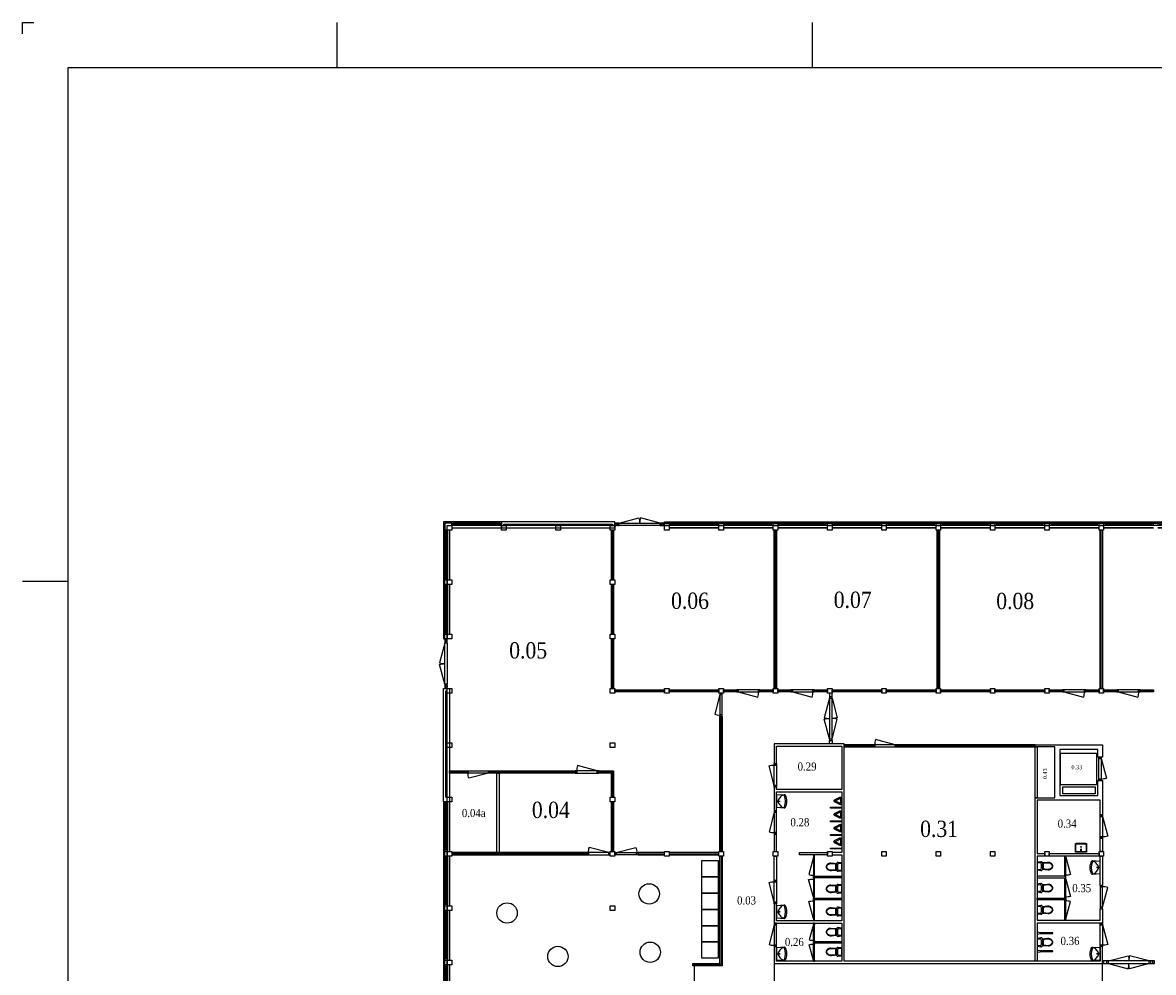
# Model space of a CAD drawing. Header units: millimetres. Extents: x 0 to 118900, y 0 to 84100.
# Tile 2 of 5: x 0 to 49964, y 42136 to 84100. Entities that reach past the tile are written whole.
import ezdxf
from ezdxf.enums import TextEntityAlignment as Align

# ---------------------------------------------------------------- set-up
doc = ezdxf.new("R2010")
doc.units = ezdxf.units.MM
doc.linetypes.add('DASHED', pattern=[19.05, 12.7, -6.35])
doc.linetypes.add('HIDDEN', pattern=[9.525, 6.35, -3.175])
for name, color, linetype in [('00---0--FM-RUIMTENR', 7, 'Continuous'), ('AL21----_BUITENWAND', 3, 'Continuous'), ('AL22----_BINNENWAND', 3, 'Continuous'), ('AL23----_VLOEREN', 8, 'HIDDEN'), ('AL28----_Constructie', 4, 'Continuous'), ('AL31----_BUITENKOZIJN', 2, 'Continuous'), ('AL31A---_Deuren-Ramen', 1, 'Continuous'), ('AL32----_BINNENKOZIJN', 7, 'Continuous'), ('AL38----_INBOUWPAKKET', 2, 'Continuous'), ('AL66----_Transportinstallatie', 7, 'Continuous'), ('AL72----_INRGebruiksrmt', 9, 'Continuous'), ('AL74----_INRsanitair', 251, 'Continuous'), ('AL82----_INVGebruiksrmt', 43, 'Continuous'), ('BA$2A---_KADER', 7, 'Continuous')]:
    doc.layers.add(name, color=color, linetype=linetype)
doc.styles.add('FM_TEKST', font='GARA.TTF', dxfattribs={"height": 1})

# ---------------------------------------------------------------- blocks, each defined once
blk = doc.blocks.new('SNIJHOEK')
for p, q in [((0, 5), (0, 0)), ((0, 0), (5, 0))]:
    blk.add_line(p, q)
blk = doc.blocks.new('$K-A0H')
for p, q in [((139, 821), (139, 841)), ((349, 821), (349, 841)), ((20, 594), (0, 594))]:
    blk.add_line(p, q)
at = {"color": 6}
blk.add_lwpolyline([(1169, 20), (1169, 821), (20, 821), (20, 20)], close=True, dxfattribs=at)
at = {"xscale": -1, "rotation": 180}
blk.add_blockref('SNIJHOEK', (0, 841), dxfattribs=at)
blk = doc.blocks.new('$STIJL')
at = {"color": 0, "linetype": 'ByBlock'}
for p, q in [((1, 1), (0, 1)), ((0, 1), (0, 0)), ((0, 0), (1, 0)), ((1, 1), (1, 0))]:
    blk.add_line(p, q, dxfattribs=at)
blk = doc.blocks.new('Kolom200')
at = {"layer": 'AL28----_Constructie'}
blk.add_lwpolyline([(-100, 100), (100, 100), (100, -100), (-100, -100)], close=True, dxfattribs=at)
blk = doc.blocks.new('std-bkz')
at = {"layer": 'AL31----_BUITENKOZIJN'}
for points in [[(2133, 114), (67, 114)], [(2133, 57), (67, 57)], [(2133, 0), (67, 0)]]:
    blk.add_lwpolyline(points, dxfattribs=at)
at = {"layer": 'AL32----_BINNENKOZIJN'}
blk.add_lwpolyline([(0, -100), (2200, -100)], dxfattribs=at)
at = {"layer": 'AL31----_BUITENKOZIJN', "xscale": -67, "yscale": 114, "zscale": 67}
blk.add_blockref('$STIJL', (67, 0), dxfattribs=at)
at = {"layer": 'AL31----_BUITENKOZIJN', "xscale": -67, "yscale": 114, "zscale": 67, "rotation": 180}
blk.add_blockref('$STIJL', (2133, 114), dxfattribs=at)
blk = doc.blocks.new('std-bkz+')
at = {"layer": 'AL21----_BUITENWAND'}
blk.add_lwpolyline([(-114, 200), (0, 200), (0, 0), (-114, 0)], close=True, dxfattribs=at)
at = {"layer": 'AL32----_BINNENKOZIJN'}
blk.add_lwpolyline([(100, 2400), (100, 200)], dxfattribs=at)
at = {"layer": 'AL31----_BUITENKOZIJN', "rotation": 90}
blk.add_blockref('std-bkz', (0, 200), dxfattribs=at)
blk = doc.blocks.new('NU')
at = {"layer": 'AL31----_BUITENKOZIJN'}
for points in [[(-114, 2133), (-114, 2067)], [(-114, 200), (-114, 2000)], [(-57, 2133), (-57, 2067)], [(0, 2067), (0, 2133)], [(0, 2000), (0, 200)], [(-114, 133), (-114, 67)], [(-57, 67), (-57, 133)], [(0, 133), (0, 67)]]:
    blk.add_lwpolyline(points, dxfattribs=at)
at = {"layer": 'AL31A---_Deuren-Ramen'}
for points in [[(-114, 2000), (-347, 1131, 0.065543), (-114, 1100, 0.065543)], [(-114, 200), (-347, 1069, -0.065543), (-114, 1100, -0.065543)]]:
    blk.add_lwpolyline(points, format="xyb", dxfattribs=at)
at = {"layer": 'AL31----_BUITENKOZIJN', "xscale": 67, "yscale": 114, "zscale": 67, "rotation": 270}
for p in [(-114, 2200), (-114, 2067), (-114, 200), (-114, 67)]:
    blk.add_blockref('$STIJL', p, dxfattribs=at)
blk = doc.blocks.new('deur_dblklp')
at = {"layer": 'AL31A---_Deuren-Ramen'}
for points in [[(267, 114), (1137, 347, -0.065543), (1167, 114, -0.065543)], [(267, 0), (1137, -233, 0.065543), (1167, 0, 0.065543)], [(2067, 114), (1198, 347, 0.065543), (1167, 114, 0.065543)], [(2067, 0), (1198, -233, -0.065543), (1167, 0, -0.065543)]]:
    blk.add_lwpolyline(points, format="xyb", dxfattribs=at)
at = {"layer": 'AL32----_BINNENKOZIJN'}
for points in [[(200, 114), (67, 114)], [(67, 0), (200, 0)], [(2067, 114), (267, 114)], [(267, 0), (2067, 0)], [(2233, 114), (2104, 114)], [(2104, 0), (2233, 0)]]:
    blk.add_lwpolyline(points, dxfattribs=at)
at = {"layer": 'AL32----_BINNENKOZIJN', "xscale": 67, "yscale": 114, "zscale": 67, "rotation": 180}
for p in [(67, 114), (267, 114), (2134, 114), (2300, 114)]:
    blk.add_blockref('$STIJL', p, dxfattribs=at)
blk = doc.blocks.new('Deur')
at = {"layer": 'AL31A---_Deuren-Ramen'}
blk.add_lwpolyline([(967, -100), (98, -333, -0.114061), (67, -100, 3.492712)], format="xyb", dxfattribs=at)
at = {"layer": 'AL32----_BINNENKOZIJN'}
for points in [[(0, 0), (67, 0), (67, -100), (0, -100)], [(67, 0), (967, 0), (967, -100), (67, -100)], [(967, 0), (1034, 0), (1034, -100), (967, -100)]]:
    blk.add_lwpolyline(points, close=True, dxfattribs=at)
blk = doc.blocks.new('FM_RM3')
for tag, p, flags in [('RUIMTESOORT', (-578, -1278), 1), ('BEDRIJFSORGAAN', (-594, -1413), 1), ('OPPERVLAKTE', (-579, -1540), 9), ('OMTREK', (-577, -1672), 9), ('HANDLE', (-580, -1799), 9), ('VLRHANDLE', (-585, -1920), 9), ('HANDLEBLOK', (-580, -2038), 9)]:
    blk.add_attdef(tag, p, '', height=100, dxfattribs=dict(flags=flags))
at = {"layer": '00---0--FM-RUIMTENR', "style": 'FM_TEKST'}
blk.add_attdef('RUIMTENR', text='', height=360, dxfattribs=at).set_placement((0, 0), align=Align.MIDDLE_CENTER)
blk = doc.blocks.new('*U60')
at = {"layer": 'AL74----_INRsanitair'}
blk.add_lwpolyline([(186, -10), (210, -153, -0.414214), (139, -224), (-139, -224, -0.414214), (-210, -153), (-186, -10)], format="xyb", close=True, dxfattribs=at)
for points in [[(154, -225), (176, -455, -0.199821), (125, -620, -0.221179), (-1, -679, -0.227308), (-126, -620, -0.168618), (-178, -477), (-155, -222)], [(147, -10), (158, -135, -0.390566), (141, -157, -0.100699), (-141, -157, -0.390566), (-158, -135), (-147, -10)], [(134, -290), (150, -457, -0.199821), (105, -603, -0.221179), (-1, -653, -0.227308), (-106, -603, -0.166979), (-152, -477), (-135, -290)]]:
    blk.add_lwpolyline(points, format="xyb", dxfattribs=at)
blk.add_lwpolyline([(159, -314), (97, -254), (-98, -254), (-160, -314)], dxfattribs=at)
blk = doc.blocks.new('*U61')
at = {"layer": 'AL74----_INRsanitair'}
for points in [[(163, -82), (45, -318, -0.61604), (-45, -318), (-163, -82, -0.558484), (-119, -10), (119, -10, -0.558484)], [(763, -82), (645, -318, -0.61604), (555, -318), (437, -82, -0.558484), (481, -10), (719, -10, -0.558484)], [(1363, -82), (1245, -318, -0.61604), (1155, -318), (1037, -82, -0.558484), (1081, -10), (1319, -10, -0.558484)], [(1963, -82), (1845, -318, -0.61604), (1755, -318), (1637, -82, -0.558484), (1681, -10), (1919, -10, -0.558484)]]:
    blk.add_lwpolyline(points, format="xyb", close=True, dxfattribs=at)
for points in [[(119, -60), (0, -296), (-119, -60)], [(280, -500), (280, -10), (320, -10), (320, -500)], [(719, -60), (600, -296), (481, -60)], [(880, -500), (880, -10), (920, -10), (920, -500)], [(1319, -60), (1200, -296), (1081, -60)], [(1480, -500), (1480, -10), (1520, -10), (1520, -500)], [(1919, -60), (1800, -296), (1681, -60)], [(2080, -500), (2080, -10), (2120, -10), (2120, -500)]]:
    blk.add_lwpolyline(points, close=True, dxfattribs=at)
blk = doc.blocks.new('*U62')
at = {"layer": 'AL74----_INRsanitair'}
for p, q in [((-23, -139), (23, -139)), ((0, -10), (0, -166))]:
    blk.add_line(p, q, dxfattribs=at)
for points in [[(-281, -10), (281, -10), (306, -333, -0.314812), (279, -379, -0.218443), (-279, -379, -0.294342), (-306, -333)], [(-252, -347, 0.191256), (252, -347, 0.355255), (274, -305, 0.125397), (226, -205, 0.094142), (76, -92, 0.310257), (-76, -92, 0.094142), (-226, -205, 0.125397), (-274, -305, 0.356706)]]:
    blk.add_lwpolyline(points, format="xyb", close=True, dxfattribs=at)
blk = doc.blocks.new('*U63')
at = {"layer": 'AL74----_INRsanitair'}
for points in [[(250, -10), (250, -366, -0.414214), (206, -410), (-206, -410, -0.414214), (-250, -366), (-250, -10)], [(206, -385), (-206, -385, -0.414214), (-225, -366), (-225, -54, -0.414214), (-206, -35), (206, -35, -0.414214), (225, -54), (225, -366, -0.414214)]]:
    blk.add_lwpolyline(points, format="xyb", close=True, dxfattribs=at)
for points in [[(16, -42), (-16, -42), (-16, -35), (16, -35)], [(-6, -42), (6, -42), (6, -144), (-6, -144)]]:
    blk.add_lwpolyline(points, close=True, dxfattribs=at)
blk.add_lwpolyline([(6, -144, -2.169968), (-6, -144, 4.957185)], format="xyb", dxfattribs=at)
blk.add_circle((0, -251), 16.4, dxfattribs=at)
blk = doc.blocks.new('*U66')
at = {"layer": 'AL74----_INRsanitair'}
blk.add_lwpolyline([(186, -10), (210, -153, -0.414214), (139, -224), (-139, -224, -0.414214), (-210, -153), (-186, -10)], format="xyb", close=True, dxfattribs=at)
for points in [[(154, -225), (176, -455, -0.199821), (125, -620, -0.221179), (-1, -679, -0.227308), (-126, -620, -0.168618), (-178, -477), (-155, -222)], [(147, -10), (158, -135, -0.390566), (141, -157, -0.100699), (-141, -157, -0.390566), (-158, -135), (-147, -10)], [(134, -290), (150, -457, -0.199821), (105, -603, -0.221179), (-1, -653, -0.227308), (-106, -603, -0.166979), (-152, -477), (-135, -290)]]:
    blk.add_lwpolyline(points, format="xyb", dxfattribs=at)
blk.add_lwpolyline([(159, -314), (97, -254), (-98, -254), (-160, -314)], dxfattribs=at)
blk = doc.blocks.new('*U64')
at = {"layer": 'AL74----_INRsanitair'}
for points in [[(-346, -10), (-364, -131), (-433, -131), (-454, -10), (-346, -10)], [(159, -314), (97, -254), (-98, -254), (-160, -314)], [(454, -10), (436, -131), (367, -131), (346, -10), (454, -10)]]:
    blk.add_lwpolyline(points, dxfattribs=at)
for points in [[(-384, -131), (-413, -131), (-413, -690), (-384, -690)], [(416, -131), (387, -131), (387, -690), (416, -690)]]:
    blk.add_lwpolyline(points, close=True, dxfattribs=at)
blk.add_lwpolyline([(186, -10), (210, -153, -0.414214), (139, -224), (-139, -224, -0.414214), (-210, -153), (-186, -10)], format="xyb", close=True, dxfattribs=at)
for points in [[(154, -225), (176, -455, -0.199821), (125, -620, -0.221179), (-1, -679, -0.227308), (-126, -620, -0.168618), (-178, -477), (-155, -222)], [(147, -10), (158, -135, -0.390566), (141, -157, -0.100699), (-141, -157, -0.390566), (-158, -135), (-147, -10)], [(134, -290), (150, -457, -0.199821), (105, -603, -0.221179), (-1, -653, -0.227308), (-106, -603, -0.166979), (-152, -477), (-135, -290)]]:
    blk.add_lwpolyline(points, format="xyb", dxfattribs=at)

msp = doc.modelspace()

# ---------------------------------------------------------------- linework, layer by layer
at = {"layer": 'AL21----_BUITENWAND'}
for points in [[(18764, 61877), (18964, 61877), (18964, 61991), (18650, 61991), (18650, 61677), (18764, 61677)], [(21164, 61947), (21164, 61777), (26164, 61777), (26164, 61877), (26164, 62047), (21164, 62047)], [(26066, 61947), (26066, 61877), (21264, 61877), (21264, 61947)], [(18764, 49677), (18594, 49677), (18594, 54677), (18764, 54677), (18864, 54677), (18864, 49677)], [(18694, 54577), (18694, 49877)]]:
    msp.add_lwpolyline(points, close=True, dxfattribs=at)
for points in [[(21264, 61947), (26066, 61947)], [(18694, 54577), (18764, 54577)], [(18764, 49877), (18764, 54577)], [(18694, 49877), (18764, 49877)]]:
    msp.add_lwpolyline(points, dxfattribs=at)
at = {"layer": 'AL22----_BINNENWAND'}
for points in [[(36294, 42627), (36294, 47427), (36294, 52227), (36194, 52227), (33214, 52227), (33214, 51360), (33314, 51360), (33314, 52127), (36194, 52127), (36194, 50211), (33314, 50211), (33314, 50326), (33214, 50326), (33214, 49281), (33214, 49281), (33314, 49281), (33314, 50111), (36194, 50111), (36194, 47427), (35764, 47427), (35764, 47327), (36194, 47327), (36194, 46382), (36194, 46382), (36194, 46312), (36194, 46312), (36194, 45412), (36194, 45412), (36194, 45412), (36194, 45342), (36194, 44407), (33314, 44407), (33314, 45165), (33214, 45165), (33214, 44307), (33314, 44307), (36194, 44307), (36194, 43502), (36194, 43502), (36194, 43502), (36194, 43432), (36194, 42627), (33314, 42627), (33314, 43273), (33214, 43273), (33214, 42527), (47714, 42527), (47714, 43273), (47614, 43273), (47614, 42627)], [(44734, 42627), (44734, 49847), (45614, 49847), (45614, 52097), (44734, 52097), (44734, 52197), (47714, 52197), (47714, 51647), (47504, 51647), (47504, 51987), (45824, 51987), (45824, 49957), (47504, 49957), (47504, 50613), (47714, 50613), (47714, 49094), (47614, 49094), (47614, 49747), (44834, 49747), (44834, 47387), (45164, 47387), (45164, 47277), (44834, 47277), (44834, 44447), (47614, 44447), (47614, 44947), (47714, 44947), (47714, 44307), (44834, 44307), (44834, 42627)], [(44834, 49847), (44734, 49847), (44734, 52097), (44834, 52097)], [(47614, 48060), (47714, 48060), (47714, 47477), (47614, 47477)], [(33214, 46199), (33214, 47277), (33314, 47277), (33314, 46199)], [(34331, 47427), (35564, 47427), (35564, 47327), (34331, 47327)], [(45364, 47387), (47564, 47387), (47564, 47277), (45364, 47277)], [(47614, 47277), (47714, 47277), (47714, 45981), (47614, 45981)]]:
    msp.add_lwpolyline(points, close=True, dxfattribs=at)
for points in [[(33214, 48247), (33214, 47477), (33314, 47477), (33314, 48247)], [(33314, 48247), (33214, 48247)]]:
    msp.add_lwpolyline(points, dxfattribs=at)
at = {"layer": 'AL23----_VLOEREN'}
msp.add_lwpolyline([(33214, 42527), (33214, 37386), (47714, 37386), (47714, 42527)], dxfattribs=at)
at = {"layer": 'AL23----_VLOEREN', "flags": 128}
msp.add_lwpolyline([(29689, 31791), (29689, 42427)], dxfattribs=at)
at = {"layer": 'AL31A---_Deuren-Ramen'}
for points in [[(21164, 62047), (18594, 62047), (18594, 56877), (18650, 56877)], [(28364, 61991), (28364, 62047), (52564, 62047), (52564, 61991)], [(18594, 49677), (18594, 40077), (18650, 40077)]]:
    msp.add_lwpolyline(points, dxfattribs=at)
for points in [[(35650, 54254), (35417, 53385, 0.065543), (35650, 53354, 0.065543)], [(35764, 54254), (35997, 53385, -0.065543), (35764, 53354, -0.065543)], [(35650, 52454), (35417, 53324, -0.065543), (35650, 53354, -0.065543)], [(35764, 52454), (35997, 53324, 0.065543), (35764, 53354, 0.065543)], [(34939, 47227), (34733, 46459, 0.065543), (34939, 46432, 0.065543)], [(46090, 47227), (46295, 46459, -0.065543), (46090, 46432, -0.065543)], [(34939, 45462), (34732, 46235, -0.065543), (34939, 46262, -0.065543)], [(46090, 46262), (46297, 45489, -0.065543), (46090, 45462, -0.065543)], [(34939, 44497), (34733, 45265, -0.065543), (34939, 45292, -0.065543)], [(46090, 44497), (46295, 45265, 0.065543), (46090, 45292, 0.065543)], [(34939, 44257), (34757, 43576, 0.065543), (34939, 43552, 0.065543)], [(34939, 42677), (34757, 43358, -0.065543), (34939, 43382, -0.065543)]]:
    msp.add_lwpolyline(points, format="xyb", dxfattribs=at)
at = {"layer": 'AL32----_BINNENKOZIJN'}
for points in [[(35650, 54321), (35764, 54321), (35764, 54477), (35650, 54477)], [(35650, 52387), (35764, 52387), (35764, 52227), (35650, 52227)]]:
    msp.add_lwpolyline(points, close=True, dxfattribs=at)
for points in [[(35650, 54254), (35650, 52454)], [(35764, 52454), (35764, 54254)], [(34939, 47227), (34939, 46432)], [(34989, 46432), (34989, 47227)], [(46040, 47227), (46040, 46432)], [(46090, 46432), (46090, 47227)], [(34939, 46262), (34939, 45462)], [(34989, 45462), (34989, 46262)], [(46040, 46262), (46040, 45462)], [(46090, 45462), (46090, 46262)], [(34939, 45292), (34939, 44497)], [(34989, 44497), (34989, 45292)], [(46040, 45292), (46040, 44497)], [(46090, 44497), (46090, 45292)], [(34939, 43552), (34939, 44257)], [(34989, 43552), (34989, 44257)], [(34939, 42677), (34939, 43382)], [(34989, 42677), (34989, 43382)]]:
    msp.add_lwpolyline(points, dxfattribs=at)
at = {"layer": 'AL38----_INBOUWPAKKET'}
for points in [[(26014, 59477), (26014, 61677), (26114, 61677), (26114, 59477), (26014, 59477)], [(26064, 59477), (26064, 61677)], [(33214, 54677), (33214, 61677), (33314, 61677), (33314, 54677), (33214, 54677)], [(33264, 54677), (33264, 61677)], [(40414, 54677), (40414, 61677), (40514, 61677), (40514, 54677), (40414, 54677)], [(40464, 54677), (40464, 61677)], [(47614, 54677), (47614, 61677), (47714, 61677), (47714, 54677), (47614, 54677)], [(47664, 54677), (47664, 61677)], [(26014, 57077), (26014, 59277), (26114, 59277), (26114, 57077), (26014, 57077)], [(26064, 57077), (26064, 59277)], [(26014, 54677), (26014, 56877), (26114, 56877), (26114, 54677), (26014, 54677)], [(26064, 54677), (26064, 56877)], [(28364, 54527), (26164, 54527), (26164, 54627), (28364, 54627), (28364, 54527)], [(26164, 54577), (28364, 54577)], [(30764, 54527), (28564, 54527), (28564, 54627), (30764, 54627), (30764, 54527)], [(28564, 54577), (30764, 54577)], [(30964, 54577), (31547, 54577)], [(32581, 54577), (33164, 54577)], [(33364, 54577), (33947, 54577)], [(34981, 54577), (35564, 54577)], [(37964, 54527), (35764, 54527), (35764, 54627), (37964, 54627), (37964, 54527)], [(35764, 54577), (37964, 54577)], [(40364, 54527), (38164, 54527), (38164, 54627), (40364, 54627), (40364, 54527)], [(38164, 54577), (40364, 54577)], [(42764, 54527), (40564, 54527), (40564, 54627), (42764, 54627), (42764, 54527)], [(40565, 54577), (42764, 54577)], [(45164, 54527), (42964, 54527), (42964, 54627), (45164, 54627), (45164, 54527)], [(42964, 54577), (45164, 54577)], [(45364, 54577), (45947, 54577)], [(46981, 54577), (47564, 54577)], [(47764, 54577), (48347, 54577)], [(49381, 54577), (49964, 54577)], [(30814, 47477), (30814, 53443), (30914, 53443), (30914, 47477), (30814, 47477)], [(30864, 47477), (30865, 53443)], [(36294, 52147), (37592, 52147)], [(38626, 52147), (44734, 52147)], [(18864, 50993), (19622, 50993)], [(20656, 50993), (24419, 50993)], [(25453, 50993), (26014, 50993)], [(26064, 49877), (26064, 50993)], [(26014, 47477), (26014, 49677), (26114, 49677), (26114, 47477), (26014, 47477)], [(26064, 47477), (26064, 49677)], [(24930, 47377), (18964, 47377)], [(27198, 47377), (28364, 47377)], [(28564, 47377), (30764, 47377)], [(30864, 47277), (30864, 42479), (29614, 42479)]]:
    msp.add_lwpolyline(points, dxfattribs=at)
for points in [[(31547, 54527), (30964, 54527), (30964, 54627), (31547, 54627)], [(33164, 54527), (32581, 54527), (32581, 54627), (33164, 54627)], [(33947, 54527), (33364, 54527), (33364, 54627), (33947, 54627)], [(35564, 54527), (34981, 54527), (34981, 54627), (35564, 54627)], [(45947, 54527), (45364, 54527), (45364, 54627), (45947, 54627)], [(47564, 54527), (46981, 54527), (46981, 54627), (47564, 54627)], [(48347, 54527), (47764, 54527), (47764, 54627), (48347, 54627)], [(49964, 54527), (49381, 54527), (49381, 54627), (49964, 54627)], [(37592, 52197), (36294, 52197), (36294, 52097), (37592, 52097)], [(44734, 52197), (38626, 52197), (38626, 52097), (44734, 52097)], [(19622, 50943), (18864, 50943), (18864, 51043), (19522, 51043), (19522, 51043), (19622, 51043), (19622, 51043)], [(24419, 50943), (20656, 50943), (20656, 51043), (20656, 51043), (24419, 51043)], [(26014, 49877), (26014, 50943), (25453, 50943), (25453, 51043), (26014, 51043), (26114, 51043), (26114, 49877)], [(21058, 47427), (20958, 47427), (20958, 50943), (21058, 50943)], [(24930, 47427), (18964, 47427), (18964, 47327), (24930, 47327)], [(28364, 47427), (27198, 47427), (27198, 47327), (28364, 47327)], [(30764, 47427), (28564, 47427), (28564, 47327), (30764, 47327)], [(30814, 47277), (30914, 47277), (30914, 42527), (30914, 42527), (30914, 42427), (29614, 42427), (29614, 42527), (30814, 42527)], [(34939, 47277), (34989, 47277), (34989, 47327), (34939, 47327)], [(36194, 46312), (34939, 46312), (34939, 46382), (36194, 46382)], [(46090, 46382), (44834, 46382), (44834, 46312), (46090, 46312)], [(36194, 45342), (34939, 45342), (34939, 45412), (36194, 45412)], [(46090, 45342), (44834, 45342), (44834, 45412), (46090, 45412)], [(34939, 44447), (34989, 44447), (34989, 44407), (34939, 44407)], [(36194, 43432), (34939, 43432), (34939, 43502), (36194, 43502)]]:
    msp.add_lwpolyline(points, close=True, dxfattribs=at)
at = {"layer": 'AL66----_Transportinstallatie'}
for points in [[(45860, 51819), (47454, 51819), (47454, 50423), (45860, 50423)], [(47394, 50337), (47394, 50026), (45964, 50026), (45964, 50337)]]:
    msp.add_lwpolyline(points, close=True, dxfattribs=at)
at = {"layer": 'AL72----_INRGebruiksrmt'}
for points in [[(30014, 47079), (30734, 47079), (30734, 46359), (30014, 46359)], [(30014, 46359), (30734, 46359), (30734, 45639), (30014, 45639)], [(30014, 45639), (30734, 45639), (30734, 44919), (30014, 44919)], [(30014, 44919), (30734, 44919), (30734, 44199), (30014, 44199)], [(30014, 44199), (30734, 44199), (30734, 43479), (30014, 43479)], [(30014, 43479), (30734, 43479), (30734, 42759), (30014, 42759)]]:
    msp.add_lwpolyline(points, close=True, dxfattribs=at)
at = {"layer": 'AL82----_INVGebruiksrmt'}
for centre in [(27685, 45602), (21405, 44759), (27731, 43027), (23654, 42840)]:
    msp.add_circle(centre, 450, dxfattribs=at)

# ---------------------------------------------------------------- block references
at = {"layer": '00---0--FM-RUIMTENR'}
ref = msp.add_blockref('FM_RM3', (36678, 58598), dxfattribs=dict(at, xscale=2, yscale=2, zscale=2))
ref.add_attrib('RUIMTENR', '0.07', dxfattribs={"height": 720, "style": 'FM_TEKST'}).set_placement((36678, 58598), align=Align.MIDDLE_CENTER)
ref = msp.add_blockref('FM_RM3', (29490, 58556), dxfattribs=dict(at, xscale=2, yscale=2, zscale=2))
ref.add_attrib('RUIMTENR', '0.06', dxfattribs={"height": 720, "style": 'FM_TEKST'}).set_placement((29490, 58556), align=Align.MIDDLE_CENTER)
ref = msp.add_blockref('FM_RM3', (43858, 58546), dxfattribs=dict(at, xscale=2, yscale=2, zscale=2))
ref.add_attrib('RUIMTENR', '0.08', dxfattribs={"height": 720, "style": 'FM_TEKST'}).set_placement((43858, 58546), align=Align.MIDDLE_CENTER)
ref = msp.add_blockref('FM_RM3', (22338, 56364), dxfattribs=dict(at, xscale=2, yscale=2, zscale=2))
ref.add_attrib('RUIMTENR', '0.05', dxfattribs={"height": 720, "style": 'FM_TEKST'}).set_placement((22338, 56364), align=Align.MIDDLE_CENTER)
ref = msp.add_blockref('FM_RM3', (34663, 51230), dxfattribs=at)
ref.add_attrib('RUIMTENR', '0.29', dxfattribs={"height": 360, "style": 'FM_TEKST'}).set_placement((34663, 51230), align=Align.MIDDLE_CENTER)
ref = msp.add_blockref('FM_RM3', (45176, 50911), dxfattribs=dict(at, xscale=0.5, yscale=0.5, zscale=0.5, rotation=90))
ref.add_attrib('RUIMTENR', '0.43', dxfattribs={"height": 180, "rotation": 90, "style": 'FM_TEKST'}).set_placement((45176, 50911), align=Align.MIDDLE_CENTER)
ref = msp.add_blockref('FM_RM3', (46582, 51202), dxfattribs=dict(at, xscale=0.5, yscale=0.5, zscale=0.5))
ref.add_attrib('RUIMTENR', '0.33', dxfattribs={"height": 180, "style": 'FM_TEKST'}).set_placement((46582, 51202), align=Align.MIDDLE_CENTER)
ref = msp.add_blockref('FM_RM3', (23340, 49317), dxfattribs=dict(at, xscale=2, yscale=2, zscale=2))
ref.add_attrib('RUIMTENR', '0.04', dxfattribs={"height": 720, "style": 'FM_TEKST'}).set_placement((23340, 49317), align=Align.MIDDLE_CENTER)
ref = msp.add_blockref('FM_RM3', (19933, 49178), dxfattribs=at)
ref.add_attrib('RUIMTENR', '0.04a', dxfattribs={"height": 360, "style": 'FM_TEKST'}).set_placement((19933, 49178), align=Align.MIDDLE_CENTER)
ref = msp.add_blockref('FM_RM3', (34345, 48769), dxfattribs=at)
ref.add_attrib('RUIMTENR', '0.28', dxfattribs={"height": 360, "style": 'FM_TEKST'}).set_placement((34345, 48769), align=Align.MIDDLE_CENTER)
ref = msp.add_blockref('FM_RM3', (40495, 48479), dxfattribs=dict(at, xscale=2, yscale=2, zscale=2))
ref.add_attrib('RUIMTENR', '0.31', dxfattribs={"height": 720, "style": 'FM_TEKST'}).set_placement((40495, 48479), align=Align.MIDDLE_CENTER)
ref = msp.add_blockref('FM_RM3', (46155, 48710), dxfattribs=at)
ref.add_attrib('RUIMTENR', '0.34', dxfattribs={"height": 360, "style": 'FM_TEKST'}).set_placement((46155, 48710), align=Align.MIDDLE_CENTER)
ref = msp.add_blockref('FM_RM3', (46798, 45860), dxfattribs=at)
ref.add_attrib('RUIMTENR', '0.35', dxfattribs={"height": 360, "style": 'FM_TEKST'}).set_placement((46798, 45860), align=Align.MIDDLE_CENTER)
ref = msp.add_blockref('FM_RM3', (31987, 45317), dxfattribs=at)
ref.add_attrib('RUIMTENR', '0.03', dxfattribs={"height": 360, "style": 'FM_TEKST'}).set_placement((31987, 45317), align=Align.MIDDLE_CENTER)
ref = msp.add_blockref('FM_RM3', (34100, 43480), dxfattribs=at)
ref.add_attrib('RUIMTENR', '0.26', dxfattribs={"height": 360, "style": 'FM_TEKST'}).set_placement((34100, 43480), align=Align.MIDDLE_CENTER)
ref = msp.add_blockref('FM_RM3', (46281, 43527), dxfattribs=at)
ref.add_attrib('RUIMTENR', '0.36', dxfattribs={"height": 360, "style": 'FM_TEKST'}).set_placement((46281, 43527), align=Align.MIDDLE_CENTER)
at = {"layer": 'AL28----_Constructie'}
for p in [(18864, 61777), (21264, 61777), (21264, 61777), (23664, 61777), (26064, 61777), (28464, 61777), (30864, 61777), (33264, 61777), (35664, 61777), (38064, 61777), (40464, 61777), (42864, 61777), (45264, 61777), (47664, 61777), (18864, 59377), (26064, 59377), (18864, 56977), (26064, 56977), (18864, 54577), (26064, 54577), (28464, 54577), (30864, 54577), (33264, 54577), (35664, 54577), (38064, 54577), (40464, 54577), (42864, 54577), (45264, 54577), (47664, 54577), (18864, 52177), (26064, 52177), (18864, 49777), (26064, 49777), (18864, 47377), (26064, 47377), (28464, 47377), (30864, 47377), (33264, 47377), (35664, 47377), (38064, 47377), (40464, 47377), (42864, 47377), (45264, 47377), (47664, 47377), (18864, 44977), (26064, 44977), (18864, 42577)]:
    msp.add_blockref('Kolom200', p, dxfattribs=at)
at = {"layer": 'AL31----_BUITENKOZIJN', "rotation": 270}
msp.add_blockref('NU', (26164, 61877), dxfattribs=at)
at = {"layer": 'AL31----_BUITENKOZIJN'}
msp.add_blockref('NU', (18764, 54677), dxfattribs=at)
at = {"layer": 'AL32----_BINNENKOZIJN'}
for name, p in [('std-bkz', (18964, 61877)), ('std-bkz+', (18764, 59277)), ('std-bkz+', (18764, 56877)), ('Deur', (19622, 51043)), ('std-bkz+', (18764, 47277)), ('std-bkz+', (18764, 44877)), ('std-bkz+', (18764, 42477)), ('std-bkz+', (18764, 40077)), ('deur_dblklp', (47714, 42527))]:
    msp.add_blockref(name, p, dxfattribs=at)
for name, p, rotation in [('std-bkz+', (28364, 61877), 270), ('std-bkz+', (30764, 61877), 270), ('std-bkz+', (33164, 61877), 270), ('std-bkz+', (35564, 61877), 270), ('std-bkz+', (37964, 61877), 270), ('std-bkz+', (40364, 61877), 270), ('std-bkz+', (42764, 61877), 270), ('std-bkz+', (45164, 61877), 270), ('std-bkz+', (47564, 61877), 270), ('std-bkz+', (49964, 61877), 270), ('Deur', (47559, 50613), 90), ('Deur', (33314, 51360), 270), ('Deur', (47614, 48060), 90), ('Deur', (27198, 47327), 180), ('Deur', (33314, 46199), 270), ('Deur', (47614, 43273), 90)]:
    msp.add_blockref(name, p, dxfattribs=dict(at, rotation=rotation))
at = {"layer": 'AL32----_BINNENKOZIJN', "xscale": -1}
for p, rotation in [((30914, 53443), 270), ((24419, 50943), 180), ((33314, 48247), 270), ((24930, 47327), 180), ((47614, 45981), 90), ((33314, 43273), 270)]:
    msp.add_blockref('Deur', p, dxfattribs=dict(at, rotation=rotation))
at = {"layer": 'AL32----_BINNENKOZIJN', "linetype": 'DASHED', "xscale": -1}
for p in [(32581, 54627), (34981, 54627), (46981, 54627), (49381, 54627)]:
    msp.add_blockref('Deur', p, dxfattribs=at)
at = {"layer": 'AL32----_BINNENKOZIJN'}
for p, xscale, yscale, zscale, rotation in [((35764, 54254), 67, 114, 67, 90), ((35764, 52387), 67, 114, 67, 90), ((34939, 47277), 50, 50, 50, 270), ((46090, 47227), 50, 50, 50, 90), ((34939, 46432), 50, 50, 50, 270), ((34939, 46312), 50, 50, 50, 270), ((46090, 46382), 50, 50, 50, 90), ((46090, 46262), 50, 50, 50, 90), ((34939, 45462), 50, 50, 50, 270), ((34939, 45342), 50, 50, 50, 270), ((46090, 45412), 50, 50, 50, 90), ((46090, 45292), 50, 50, 50, 90), ((34939, 44497), 50, 50, 50, 270), ((46090, 44447), 50, 50, 50, 90)]:
    msp.add_blockref('$STIJL', p, dxfattribs=dict(at, xscale=xscale, yscale=yscale, zscale=zscale, rotation=rotation))
at = {"layer": 'AL32----_BINNENKOZIJN', "linetype": 'DASHED', "xscale": -1, "rotation": 180}
msp.add_blockref('Deur', (37592, 52097), dxfattribs=at)
at = {"layer": 'AL32----_BINNENKOZIJN', "xscale": 50, "yscale": 50, "zscale": 50}
for p in [(34939, 44257), (34939, 43502), (34939, 43382), (34939, 42627)]:
    msp.add_blockref('$STIJL', p, dxfattribs=at)
at = {"layer": 'AL74----_INRsanitair'}
for name, p, rotation in [('*U62', (33314, 49696), 90), ('*U61', (36194, 49711), 270), ('*U63', (46766, 47431), 180), ('*U60', (36194, 46799), 270), ('*U66', (44834, 46832), 90), ('*U62', (47614, 46767), 270), ('*U60', (36194, 45829), 270), ('*U66', (44834, 45862), 90), ('*U62', (33314, 44814), 90), ('*U60', (36194, 44824), 270), ('*U66', (44834, 44897), 90), ('*U60', (36194, 43919), 270), ('*U64', (44834, 43467), 90), ('*U62', (33314, 42957), 90), ('*U60', (36194, 43044), 270), ('*U62', (47614, 42950), 270)]:
    msp.add_blockref(name, p, dxfattribs=dict(at, rotation=rotation))
at = {"layer": 'BA$2A---_KADER', "xscale": 100, "yscale": 100, "zscale": 100}
msp.add_blockref('$K-A0H', (0, 0), dxfattribs=at)

doc.saveas('drawing.dxf')
